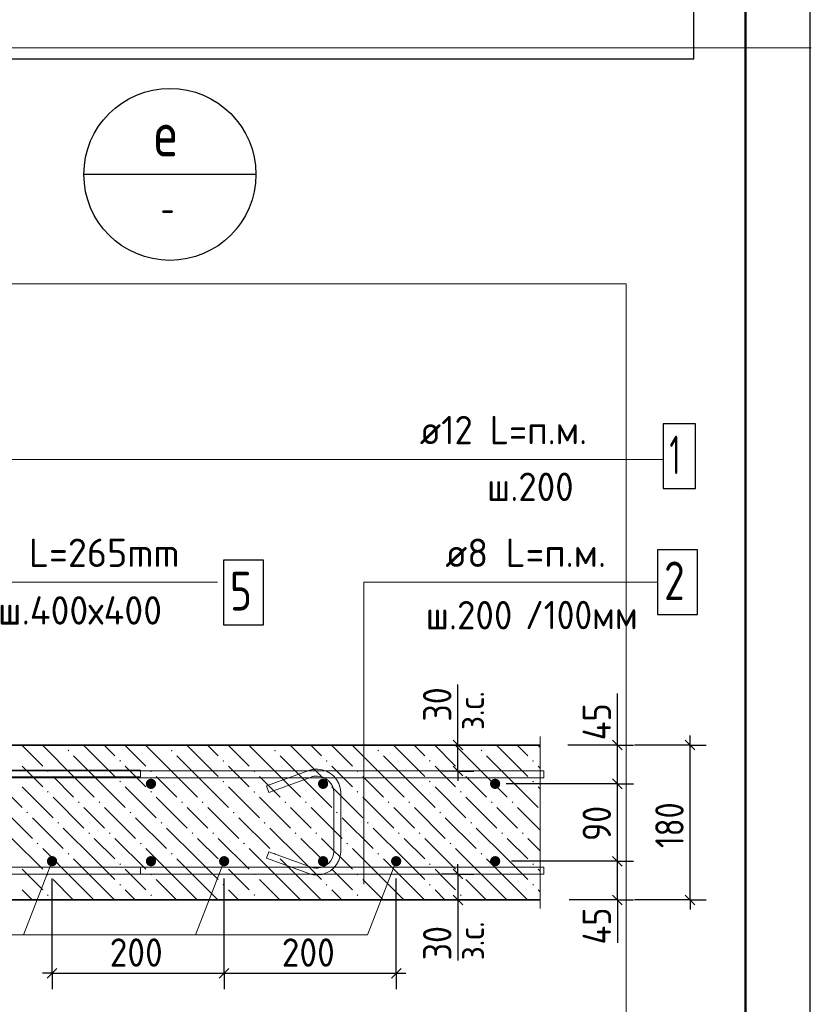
# Model space of a CAD drawing. Header units: millimetres. Extents: x 0 to 21005, y 0 to 14855.
# Tile 41 of 50: x 17938 to 21005, y 5873 to 9689. Entities that reach past the tile are written whole.
import ezdxf

# ---------------------------------------------------------------- set-up
doc = ezdxf.new("R2010")
doc.units = ezdxf.units.MM
for name, color, linetype, lineweight in [('Standard', 7, 'Continuous', 25), ('Выпуски арматуры Г-обр.', 7, 'Continuous', 25), ('Позиционная метка линия выноска', 7, 'Continuous', 13), ('Стена фоновая арматура У1', 7, 'Continuous', 25), ('Стена фоновая арматура Х1', 7, 'Continuous', 25), ('Стена фоновая затяжка С-обр.', 7, 'Continuous', 25), ('Стена Хомут', 7, 'Continuous', 25), ('Текст_ общее', 7, 'Continuous', 25)]:
    doc.layers.add(name, color=color, linetype=linetype, lineweight=lineweight)
doc.layers.add('ЖБ Стена верхний уровень', color=7, linetype='Continuous', lineweight=25, true_color=0x006e00)
doc.layers.add('Размерная выноска', color=7, linetype='Continuous')
doc.styles.add('ISOCPEUR', font='txt')

msp = doc.modelspace()

# ---------------------------------------------------------------- hatches: boundary and pattern name
at = {"layer": 'Выпуски арматуры Г-обр.', "linetype": 'Continuous', "lineweight": 13, "transparency": 33554687}
for points in [[(18083.4, 6427.5), (18081.9, 6435.2), (18077.5, 6441.7), (18071, 6446), (18063.4, 6447.5), (18055.7, 6446), (18049.2, 6441.7), (18044.9, 6435.2), (18043.4, 6427.5), (18044.9, 6419.9), (18049.2, 6413.4), (18055.7, 6409), (18063.4, 6407.5), (18071, 6409), (18077.5, 6413.4), (18081.9, 6419.9)], [(18750, 6427.5), (18748.5, 6435.2), (18744.2, 6441.7), (18737.7, 6446), (18730, 6447.5), (18722.4, 6446), (18715.9, 6441.7), (18711.6, 6435.2), (18710, 6427.5), (18711.6, 6419.9), (18715.9, 6413.4), (18722.4, 6409), (18730, 6407.5), (18737.7, 6409), (18744.2, 6413.4), (18748.5, 6419.9)], [(19416.7, 6427.5), (19415.2, 6435.2), (19410.8, 6441.7), (19404.4, 6446), (19396.7, 6447.5), (19389.1, 6446), (19382.6, 6441.7), (19378.2, 6435.2), (19376.7, 6427.5), (19378.2, 6419.9), (19382.6, 6413.4), (19389.1, 6409), (19396.7, 6407.5), (19404.4, 6409), (19410.8, 6413.4), (19415.2, 6419.9)]]:
    msp.add_hatch(color=7, dxfattribs=at).paths.add_polyline_path(points)
at = {"layer": 'ЖБ Стена верхний уровень', "linetype": 'Continuous', "lineweight": 18, "transparency": 33554687}
for points in [[(18123.8, 6856.2), (18127.1, 6859.5), (18130.3, 6856.2), (18127.1, 6853)], [(18523.8, 6856.2), (18527.1, 6859.5), (18530.3, 6856.2), (18527.1, 6853)], [(18923.8, 6856.2), (18927.1, 6859.5), (18930.3, 6856.2), (18927.1, 6853)], [(19323.8, 6856.2), (19327.1, 6859.5), (19330.3, 6856.2), (19327.1, 6853)], [(19723.8, 6856.2), (19727.1, 6859.5), (19730.3, 6856.2), (19727.1, 6853)], [(18323.8, 6816.2), (18327.1, 6819.5), (18330.3, 6816.2), (18327.1, 6813)], [(18723.8, 6816.2), (18727.1, 6819.5), (18730.3, 6816.2), (18727.1, 6813)], [(19123.8, 6816.2), (19127.1, 6819.5), (19130.3, 6816.2), (19127.1, 6813)], [(19523.8, 6816.2), (19527.1, 6819.5), (19530.3, 6816.2), (19527.1, 6813)], [(19923.8, 6816.2), (19927.1, 6819.5), (19930.3, 6816.2), (19927.1, 6813)], [(18043.8, 6776.2), (18047.1, 6779.5), (18050.3, 6776.2), (18047.1, 6773)], [(18443.8, 6776.2), (18447.1, 6779.5), (18450.3, 6776.2), (18447.1, 6773)], [(18843.8, 6776.2), (18847.1, 6779.5), (18850.3, 6776.2), (18847.1, 6773)], [(19243.8, 6776.2), (19247.1, 6779.5), (19250.3, 6776.2), (19247.1, 6773)], [(19643.8, 6776.2), (19647.1, 6779.5), (19650.3, 6776.2), (19647.1, 6773)], [(18323.8, 6736.2), (18327.1, 6739.5), (18330.3, 6736.2), (18327.1, 6733)], [(18723.8, 6736.2), (18727.1, 6739.5), (18730.3, 6736.2), (18727.1, 6733)], [(19123.8, 6736.2), (19127.1, 6739.5), (19130.3, 6736.2), (19127.1, 6733)], [(19523.8, 6736.2), (19527.1, 6739.5), (19530.3, 6736.2), (19527.1, 6733)], [(19923.8, 6736.2), (19927.1, 6739.5), (19930.3, 6736.2), (19927.1, 6733)], [(18043.8, 6696.2), (18047.1, 6699.5), (18050.3, 6696.2), (18047.1, 6693)], [(18443.8, 6696.2), (18447.1, 6699.5), (18450.3, 6696.2), (18447.1, 6693)], [(18843.8, 6696.2), (18847.1, 6699.5), (18850.3, 6696.2), (18847.1, 6693)], [(19243.8, 6696.2), (19247.1, 6699.5), (19250.3, 6696.2), (19247.1, 6693)], [(19643.8, 6696.2), (19647.1, 6699.5), (19650.3, 6696.2), (19647.1, 6693)], [(18163.8, 6656.2), (18167.1, 6659.5), (18170.3, 6656.2), (18167.1, 6653)], [(18243.8, 6656.2), (18247.1, 6659.5), (18250.3, 6656.2), (18247.1, 6653)], [(18563.8, 6656.2), (18567.1, 6659.5), (18570.3, 6656.2), (18567.1, 6653)], [(18643.8, 6656.2), (18647.1, 6659.5), (18650.3, 6656.2), (18647.1, 6653)], [(18963.8, 6656.2), (18967.1, 6659.5), (18970.3, 6656.2), (18967.1, 6653)], [(19043.8, 6656.2), (19047.1, 6659.5), (19050.3, 6656.2), (19047.1, 6653)], [(19363.8, 6656.2), (19367.1, 6659.5), (19370.3, 6656.2), (19367.1, 6653)], [(19443.8, 6656.2), (19447.1, 6659.5), (19450.3, 6656.2), (19447.1, 6653)], [(19763.8, 6656.2), (19767.1, 6659.5), (19770.3, 6656.2), (19767.1, 6653)], [(19843.8, 6656.2), (19847.1, 6659.5), (19850.3, 6656.2), (19847.1, 6653)], [(17963.8, 6616.2), (17967.1, 6619.5), (17970.3, 6616.2), (17967.1, 6613)], [(18363.8, 6616.2), (18367.1, 6619.5), (18370.3, 6616.2), (18367.1, 6613)], [(18763.8, 6616.2), (18767.1, 6619.5), (18770.3, 6616.2), (18767.1, 6613)], [(19163.8, 6616.2), (19167.1, 6619.5), (19170.3, 6616.2), (19167.1, 6613)], [(19563.8, 6616.2), (19567.1, 6619.5), (19570.3, 6616.2), (19567.1, 6613)], [(18083.8, 6576.2), (18087.1, 6579.5), (18090.3, 6576.2), (18087.1, 6573)], [(18483.8, 6576.2), (18487.1, 6579.5), (18490.3, 6576.2), (18487.1, 6573)], [(18883.8, 6576.2), (18887.1, 6579.5), (18890.3, 6576.2), (18887.1, 6573)], [(19283.8, 6576.2), (19287.1, 6579.5), (19290.3, 6576.2), (19287.1, 6573)], [(19683.8, 6576.2), (19687.1, 6579.5), (19690.3, 6576.2), (19687.1, 6573)], [(18203.8, 6536.2), (18207.1, 6539.5), (18210.3, 6536.2), (18207.1, 6533)], [(18283.8, 6536.2), (18287.1, 6539.5), (18290.3, 6536.2), (18287.1, 6533)], [(18603.8, 6536.2), (18607.1, 6539.5), (18610.3, 6536.2), (18607.1, 6533)], [(18683.8, 6536.2), (18687.1, 6539.5), (18690.3, 6536.2), (18687.1, 6533)], [(19003.8, 6536.2), (19007.1, 6539.5), (19010.3, 6536.2), (19007.1, 6533)], [(19083.8, 6536.2), (19087.1, 6539.5), (19090.3, 6536.2), (19087.1, 6533)], [(19403.8, 6536.2), (19407.1, 6539.5), (19410.3, 6536.2), (19407.1, 6533)], [(19483.8, 6536.2), (19487.1, 6539.5), (19490.3, 6536.2), (19487.1, 6533)], [(19803.8, 6536.2), (19807.1, 6539.5), (19810.3, 6536.2), (19807.1, 6533)], [(19883.8, 6536.2), (19887.1, 6539.5), (19890.3, 6536.2), (19887.1, 6533)], [(18003.8, 6496.2), (18007.1, 6499.5), (18010.3, 6496.2), (18007.1, 6493)], [(18403.8, 6496.2), (18407.1, 6499.5), (18410.3, 6496.2), (18407.1, 6493)], [(18803.8, 6496.2), (18807.1, 6499.5), (18810.3, 6496.2), (18807.1, 6493)], [(19203.8, 6496.2), (19207.1, 6499.5), (19210.3, 6496.2), (19207.1, 6493)], [(19603.8, 6496.2), (19607.1, 6499.5), (19610.3, 6496.2), (19607.1, 6493)], [(18123.8, 6456.2), (18127.1, 6459.5), (18130.3, 6456.2), (18127.1, 6453)], [(18523.8, 6456.2), (18527.1, 6459.5), (18530.3, 6456.2), (18527.1, 6453)], [(18923.8, 6456.2), (18927.1, 6459.5), (18930.3, 6456.2), (18927.1, 6453)], [(19323.8, 6456.2), (19327.1, 6459.5), (19330.3, 6456.2), (19327.1, 6453)], [(19723.8, 6456.2), (19727.1, 6459.5), (19730.3, 6456.2), (19727.1, 6453)], [(18323.8, 6416.2), (18327.1, 6419.5), (18330.3, 6416.2), (18327.1, 6413)], [(18723.8, 6416.2), (18727.1, 6419.5), (18730.3, 6416.2), (18727.1, 6413)], [(19123.8, 6416.2), (19127.1, 6419.5), (19130.3, 6416.2), (19127.1, 6413)], [(19523.8, 6416.2), (19527.1, 6419.5), (19530.3, 6416.2), (19527.1, 6413)], [(19923.8, 6416.2), (19927.1, 6419.5), (19930.3, 6416.2), (19927.1, 6413)], [(18043.8, 6376.2), (18047.1, 6379.5), (18050.3, 6376.2), (18047.1, 6373)], [(18443.8, 6376.2), (18447.1, 6379.5), (18450.3, 6376.2), (18447.1, 6373)], [(18843.8, 6376.2), (18847.1, 6379.5), (18850.3, 6376.2), (18847.1, 6373)], [(19243.8, 6376.2), (19247.1, 6379.5), (19250.3, 6376.2), (19247.1, 6373)], [(19643.8, 6376.2), (19647.1, 6379.5), (19650.3, 6376.2), (19647.1, 6373)], [(18323.8, 6336.2), (18327.1, 6339.5), (18330.3, 6336.2), (18327.1, 6333)], [(18723.8, 6336.2), (18727.1, 6339.5), (18730.3, 6336.2), (18727.1, 6333)], [(19123.8, 6336.2), (19127.1, 6339.5), (19130.3, 6336.2), (19127.1, 6333)], [(19523.8, 6336.2), (19527.1, 6339.5), (19530.3, 6336.2), (19527.1, 6333)], [(19923.8, 6336.2), (19927.1, 6339.5), (19930.3, 6336.2), (19927.1, 6333)], [(18043.8, 6296.2), (18047.1, 6299.5), (18050.3, 6296.2), (18047.1, 6293)], [(18443.8, 6296.2), (18447.1, 6299.5), (18450.3, 6296.2), (18447.1, 6293)], [(18843.8, 6296.2), (18847.1, 6299.5), (18850.3, 6296.2), (18847.1, 6293)], [(19243.8, 6296.2), (19247.1, 6299.5), (19250.3, 6296.2), (19247.1, 6293)], [(19643.8, 6296.2), (19647.1, 6299.5), (19650.3, 6296.2), (19647.1, 6293)]]:
    msp.add_hatch(color=7, dxfattribs=at).paths.add_polyline_path(points, flags=16)
at = {"layer": 'Стена фоновая арматура Х1', "linetype": 'Continuous', "lineweight": 18, "transparency": 33554687}
for points in [[(18466.7, 6727.5), (18465.2, 6735.2), (18460.8, 6741.6), (18454.4, 6746), (18446.7, 6747.5), (18439.1, 6746), (18432.6, 6741.6), (18428.2, 6735.2), (18426.7, 6727.5), (18428.2, 6719.9), (18432.6, 6713.4), (18439.1, 6709), (18446.7, 6707.5), (18454.4, 6709), (18460.8, 6713.4), (18465.2, 6719.9)], [(19133.4, 6727.5), (19131.9, 6735.2), (19127.5, 6741.6), (19121, 6746), (19113.4, 6747.5), (19105.7, 6746), (19099.2, 6741.6), (19094.9, 6735.2), (19093.4, 6727.5), (19094.9, 6719.9), (19099.2, 6713.4), (19105.7, 6709), (19113.4, 6707.5), (19121, 6709), (19127.5, 6713.4), (19131.9, 6719.9)], [(19800, 6727.5), (19798.5, 6735.2), (19794.2, 6741.6), (19787.7, 6746), (19780, 6747.5), (19772.4, 6746), (19765.9, 6741.6), (19761.6, 6735.2), (19760, 6727.5), (19761.6, 6719.9), (19765.9, 6713.4), (19772.4, 6709), (19780, 6707.5), (19787.7, 6709), (19794.2, 6713.4), (19798.5, 6719.9)], [(18466.7, 6427.5), (18465.2, 6435.2), (18460.8, 6441.7), (18454.4, 6446), (18446.7, 6447.5), (18439.1, 6446), (18432.6, 6441.7), (18428.2, 6435.2), (18426.7, 6427.5), (18428.2, 6419.9), (18432.6, 6413.4), (18439.1, 6409), (18446.7, 6407.5), (18454.4, 6409), (18460.8, 6413.4), (18465.2, 6419.9)], [(19133.4, 6427.5), (19131.9, 6435.2), (19127.5, 6441.7), (19121, 6446), (19113.4, 6447.5), (19105.7, 6446), (19099.2, 6441.7), (19094.9, 6435.2), (19093.4, 6427.5), (19094.9, 6419.9), (19099.2, 6413.4), (19105.7, 6409), (19113.4, 6407.5), (19121, 6409), (19127.5, 6413.4), (19131.9, 6419.9)], [(19800, 6427.5), (19798.5, 6435.2), (19794.2, 6441.7), (19787.7, 6446), (19780, 6447.5), (19772.4, 6446), (19765.9, 6441.7), (19761.6, 6435.2), (19760, 6427.5), (19761.6, 6419.9), (19765.9, 6413.4), (19772.4, 6409), (19780, 6407.5), (19787.7, 6409), (19794.2, 6413.4), (19798.5, 6419.9)]]:
    msp.add_hatch(color=7, dxfattribs=at).paths.add_polyline_path(points)

# ---------------------------------------------------------------- linework, layer by layer
at = {"layer": 'Standard', "color": 7, "linetype": 'Continuous', "lineweight": -3, "transparency": 33554687}
for p, q in [((19635.6, 6877.5), (19635.6, 6915)), ((20253.9, 6877.5), (20253.9, 6915)), ((20535.5, 6877.5), (20535.5, 6915)), ((19635.6, 6777), (19635.6, 6877.5)), ((20253.9, 6727.5), (20253.9, 6877.5)), ((19635.6, 6777), (19635.6, 6739.5)), ((20253.9, 6427.5), (20253.9, 6727.5)), ((19635.6, 6378), (19635.6, 6415.5)), ((20253.9, 6277.5), (20253.9, 6427.5)), ((19635.6, 6378), (19635.6, 6277.5)), ((19635.6, 6277.5), (19635.6, 6240)), ((20253.9, 6277.5), (20253.9, 6240)), ((20535.5, 6277.5), (20535.5, 6240)), ((18063.4, 5993.6), (18025.9, 5993.6)), ((18063.4, 5993.6), (18730, 5993.6)), ((18730, 5993.6), (19396.7, 5993.6)), ((19396.7, 5993.6), (19434.2, 5993.6))]:
    msp.add_line(p, q, dxfattribs=at)
at = {"layer": 'Standard', "color": 251, "linetype": 'Continuous', "lineweight": -3, "true_color": 0x656565, "transparency": 33554687}
for p, q in [((19635.6, 6877.5), (19573.1, 6877.5)), ((19635.6, 6877.5), (19698.1, 6877.5)), ((20253.9, 6877.5), (20191.4, 6877.5)), ((20253.9, 6877.5), (20316.4, 6877.5)), ((20535.5, 6877.5), (20320.6, 6877.5)), ((20535.5, 6877.5), (20473, 6877.5)), ((20535.5, 6877.5), (20598, 6877.5)), ((19635.6, 6777), (19573.1, 6777)), ((19635.6, 6777), (19698.1, 6777)), ((20253.9, 6727.5), (20191.4, 6727.5)), ((20253.9, 6727.5), (20316.4, 6727.5)), ((20253.9, 6427.5), (20191.4, 6427.5)), ((20253.9, 6427.5), (20316.4, 6427.5)), ((19635.6, 6378), (19573.1, 6378)), ((19635.6, 6378), (19698.1, 6378)), ((18063.4, 5993.6), (18063.4, 6360.9)), ((19396.7, 5993.6), (19396.7, 6360.9)), ((19635.6, 6277.5), (19573.1, 6277.5)), ((19635.6, 6277.5), (19698.1, 6277.5)), ((20253.9, 6277.5), (20191.4, 6277.5)), ((20253.9, 6277.5), (20316.4, 6277.5)), ((20535.5, 6277.5), (20320.6, 6277.5)), ((20535.5, 6277.5), (20473, 6277.5)), ((20535.5, 6277.5), (20598, 6277.5)), ((18063.4, 5993.6), (18063.4, 6056.1)), ((18730, 5993.6), (18730, 6056.1)), ((19396.7, 5993.6), (19396.7, 6056.1)), ((18063.4, 5993.6), (18063.4, 5931.1)), ((18730, 5993.6), (18730, 5931.1)), ((19396.7, 5993.6), (19396.7, 5931.1))]:
    msp.add_line(p, q, dxfattribs=at)
at = {"layer": 'Standard', "color": 7, "linetype": 'Continuous', "lineweight": 25, "transparency": 33554687}
for p, q in [((19654.4, 6858.8), (19616.9, 6896.3)), ((20272.6, 6858.8), (20235.1, 6896.3)), ((20554.2, 6858.8), (20516.7, 6896.3)), ((19654.4, 6758.3), (19616.9, 6795.8)), ((20272.6, 6708.7), (20235.1, 6746.2)), ((20272.6, 6408.8), (20235.1, 6446.3)), ((19616.9, 6396.8), (19654.4, 6359.3)), ((19616.9, 6296.3), (19654.4, 6258.8)), ((20272.6, 6258.8), (20235.1, 6296.3)), ((20554.2, 6258.8), (20516.7, 6296.3)), ((18044.6, 5974.8), (18082.1, 6012.3)), ((18711.3, 5974.8), (18748.8, 6012.3)), ((19378, 5974.8), (19415.5, 6012.3))]:
    msp.add_line(p, q, dxfattribs=at)
msp.add_lwpolyline([(0, 0), (21000, 0), (21000, 14850), (0, 14850), (0, 0)], close=True, dxfattribs=at)
at = {"layer": 'Standard', "color": 7, "linetype": 'Continuous', "lineweight": 50, "transparency": 33554687}
msp.add_lwpolyline([(1000, 14600), (20750, 14600), (20750, 250), (1000, 250), (1000, 14600)], close=True, dxfattribs=at)
at = {"layer": 'Standard', "color": 220, "linetype": 'Continuous', "lineweight": -3, "transparency": 33554687}
msp.add_lwpolyline([(20550.2, 14436.7), (16405.7, 14436.7), (16405.7, 9536.7), (20550.2, 9536.7), (20550.2, 14436.7)], dxfattribs=at)
at = {"layer": 'Standard', "color": 7, "linetype": 'Continuous', "lineweight": 13, "transparency": 33554687}
msp.add_lwpolyline([(21005, 9580.2), (15383.9, 9580.2), (15383.9, 5165.5), (21005, 5165.5)], dxfattribs=at)
at = {"layer": 'Standard', "color": 254, "linetype": 'Continuous', "lineweight": 18, "true_color": 0xc4c4ff, "transparency": 33554687}
msp.add_lwpolyline([(16090.1, 5505.4), (20288.2, 5505.4), (20288.2, 8665.1), (16090.1, 8665.1), (16090.1, 5505.4)], dxfattribs=at)
at = {"layer": 'Standard', "color": 251, "linetype": 'Continuous', "lineweight": -3, "true_color": 0x656565, "transparency": 33554687}
for points in [[(20253.9, 6877.5), (20245.4, 6877.5), (20245.4, 6877.5), (20061.6, 6877.5)], [(20253.9, 6727.5), (20245.4, 6727.5), (20245.4, 6727.5), (19822.9, 6727.5)], [(20253.9, 6427.5), (20245.4, 6427.5), (20245.4, 6427.5), (20245.4, 6427.5), (20245.4, 6427.5), (19842.9, 6427.5)], [(18730, 5993.6), (18730, 6002.1), (18730, 6002.1), (18730, 6360.9)], [(20253.9, 6277.5), (20245.4, 6277.5), (20245.4, 6277.5), (20245.4, 6277.5), (20245.4, 6277.5), (20067, 6277.5)]]:
    msp.add_lwpolyline(points, dxfattribs=at)
at = {"layer": 'Standard', "color": 7, "linetype": 'Continuous', "lineweight": -3, "transparency": 33554687}
msp.add_lwpolyline([(20535.5, 6277.5), (20535.5, 6549.4), (20535.5, 6549.4), (20535.5, 6877.5)], dxfattribs=at)
at = {"layer": 'ЖБ Стена верхний уровень', "color": 7, "linetype": 'Continuous', "lineweight": 35, "transparency": 33554687}
for p, q in [((19954.9, 6877.5), (17543.4, 6877.5)), ((16943.4, 6277.5), (19954.9, 6277.5))]:
    msp.add_line(p, q, dxfattribs=at)
at = {"layer": 'ЖБ Стена верхний уровень', "color": 9, "linetype": 'Continuous', "lineweight": 18, "true_color": 0xc7c7c7, "transparency": 33554687}
for p, q in [((17945.8, 6877.5), (18027.1, 6796.2)), ((18147.1, 6756.2), (18027.1, 6876.2)), ((18105.8, 6877.5), (18107.1, 6876.2)), ((18227.1, 6836.2), (18185.8, 6877.5)), ((18265.8, 6877.5), (18307.1, 6836.2)), ((18345.8, 6877.5), (18427.1, 6796.2)), ((18547.1, 6756.2), (18427.1, 6876.2)), ((18505.8, 6877.5), (18507.1, 6876.2)), ((18627.1, 6836.2), (18585.8, 6877.5)), ((18665.8, 6877.5), (18707.1, 6836.2)), ((18745.8, 6877.5), (18827.1, 6796.2)), ((18947.1, 6756.2), (18827.1, 6876.2)), ((18905.8, 6877.5), (18907.1, 6876.2)), ((19027.1, 6836.2), (18985.8, 6877.5)), ((19065.8, 6877.5), (19107.1, 6836.2)), ((19145.8, 6877.5), (19227.1, 6796.2)), ((19347.1, 6756.2), (19227.1, 6876.2)), ((19305.8, 6877.5), (19307.1, 6876.2)), ((19427.1, 6836.2), (19385.8, 6877.5)), ((19465.8, 6877.5), (19507.1, 6836.2)), ((19545.8, 6877.5), (19627.1, 6796.2)), ((19747.1, 6756.2), (19627.1, 6876.2)), ((19705.8, 6877.5), (19707.1, 6876.2)), ((19827.1, 6836.2), (19785.8, 6877.5)), ((19865.8, 6877.5), (19907.1, 6836.2)), ((19945.8, 6877.5), (19954.9, 6868.4)), ((18147.1, 6836.2), (18227.1, 6756.2)), ((18227.1, 6836.2), (18307.1, 6756.2)), ((18547.1, 6836.2), (18627.1, 6756.2)), ((18627.1, 6836.2), (18707.1, 6756.2)), ((18947.1, 6836.2), (19027.1, 6756.2)), ((19027.1, 6836.2), (19107.1, 6756.2)), ((19347.1, 6836.2), (19427.1, 6756.2)), ((19427.1, 6836.2), (19507.1, 6756.2)), ((19747.1, 6836.2), (19827.1, 6756.2)), ((19827.1, 6836.2), (19907.1, 6756.2)), ((17987.1, 6756.2), (17947.1, 6796.2)), ((18387.1, 6756.2), (18347.1, 6796.2)), ((18787.1, 6756.2), (18747.1, 6796.2)), ((19187.1, 6756.2), (19147.1, 6796.2)), ((19587.1, 6756.2), (19547.1, 6796.2)), ((19954.9, 6788.4), (19947.1, 6796.2)), ((17827.1, 6756.2), (17947.1, 6636.2)), ((18027.1, 6716.2), (17987.1, 6756.2)), ((18067.1, 6756.2), (18147.1, 6676.2)), ((18147.1, 6756.2), (18227.1, 6676.2)), ((18227.1, 6756.2), (18347.1, 6636.2)), ((18427.1, 6716.2), (18387.1, 6756.2)), ((18467.1, 6756.2), (18547.1, 6676.2)), ((18547.1, 6756.2), (18627.1, 6676.2)), ((18627.1, 6756.2), (18747.1, 6636.2)), ((18827.1, 6716.2), (18787.1, 6756.2)), ((18867.1, 6756.2), (18947.1, 6676.2)), ((18947.1, 6756.2), (19027.1, 6676.2)), ((19027.1, 6756.2), (19147.1, 6636.2)), ((19227.1, 6716.2), (19187.1, 6756.2)), ((19267.1, 6756.2), (19347.1, 6676.2)), ((19347.1, 6756.2), (19427.1, 6676.2)), ((19427.1, 6756.2), (19547.1, 6636.2)), ((19627.1, 6716.2), (19587.1, 6756.2)), ((19667.1, 6756.2), (19747.1, 6676.2)), ((19747.1, 6756.2), (19827.1, 6676.2)), ((19827.1, 6756.2), (19947.1, 6636.2)), ((17947.1, 6716.2), (18067.1, 6596.2)), ((18347.1, 6716.2), (18467.1, 6596.2)), ((18747.1, 6716.2), (18867.1, 6596.2)), ((19147.1, 6716.2), (19267.1, 6596.2)), ((19547.1, 6716.2), (19667.1, 6596.2)), ((19947.1, 6716.2), (19954.9, 6708.4)), ((18067.1, 6676.2), (18187.1, 6556.2)), ((18467.1, 6676.2), (18587.1, 6556.2)), ((18867.1, 6676.2), (18987.1, 6556.2)), ((19267.1, 6676.2), (19387.1, 6556.2)), ((19667.1, 6676.2), (19787.1, 6556.2)), ((17867.1, 6636.2), (17987.1, 6516.2)), ((18227.1, 6596.2), (18187.1, 6636.2)), ((18267.1, 6636.2), (18387.1, 6516.2)), ((18627.1, 6596.2), (18587.1, 6636.2)), ((18667.1, 6636.2), (18787.1, 6516.2)), ((19027.1, 6596.2), (18987.1, 6636.2)), ((19067.1, 6636.2), (19187.1, 6516.2)), ((19427.1, 6596.2), (19387.1, 6636.2)), ((19467.1, 6636.2), (19587.1, 6516.2)), ((19827.1, 6596.2), (19787.1, 6636.2)), ((19867.1, 6636.2), (19954.9, 6548.4)), ((17987.1, 6596.2), (18107.1, 6476.2)), ((18267.1, 6556.2), (18227.1, 6596.2)), ((18387.1, 6596.2), (18507.1, 6476.2)), ((18667.1, 6556.2), (18627.1, 6596.2)), ((18787.1, 6596.2), (18907.1, 6476.2)), ((19067.1, 6556.2), (19027.1, 6596.2)), ((19187.1, 6596.2), (19307.1, 6476.2)), ((19467.1, 6556.2), (19427.1, 6596.2)), ((19587.1, 6596.2), (19707.1, 6476.2)), ((19867.1, 6556.2), (19827.1, 6596.2)), ((18227.1, 6436.2), (18107.1, 6556.2)), ((18627.1, 6436.2), (18507.1, 6556.2)), ((19027.1, 6436.2), (18907.1, 6556.2)), ((19427.1, 6436.2), (19307.1, 6556.2)), ((19827.1, 6436.2), (19707.1, 6556.2)), ((17907.1, 6516.2), (18027.1, 6396.2)), ((18227.1, 6516.2), (18307.1, 6436.2)), ((18307.1, 6516.2), (18427.1, 6396.2)), ((18627.1, 6516.2), (18707.1, 6436.2)), ((18707.1, 6516.2), (18827.1, 6396.2)), ((19027.1, 6516.2), (19107.1, 6436.2)), ((19107.1, 6516.2), (19227.1, 6396.2)), ((19427.1, 6516.2), (19507.1, 6436.2)), ((19507.1, 6516.2), (19627.1, 6396.2)), ((19827.1, 6516.2), (19907.1, 6436.2)), ((19907.1, 6516.2), (19954.9, 6468.4)), ((18147.1, 6356.2), (18027.1, 6476.2)), ((18547.1, 6356.2), (18427.1, 6476.2)), ((18947.1, 6356.2), (18827.1, 6476.2)), ((19347.1, 6356.2), (19227.1, 6476.2)), ((19747.1, 6356.2), (19627.1, 6476.2)), ((18147.1, 6436.2), (18227.1, 6356.2)), ((18227.1, 6436.2), (18307.1, 6356.2)), ((18547.1, 6436.2), (18627.1, 6356.2)), ((18627.1, 6436.2), (18707.1, 6356.2)), ((18947.1, 6436.2), (19027.1, 6356.2)), ((19027.1, 6436.2), (19107.1, 6356.2)), ((19347.1, 6436.2), (19427.1, 6356.2)), ((19427.1, 6436.2), (19507.1, 6356.2)), ((19747.1, 6436.2), (19827.1, 6356.2)), ((19827.1, 6436.2), (19907.1, 6356.2)), ((17987.1, 6356.2), (17947.1, 6396.2)), ((18387.1, 6356.2), (18347.1, 6396.2)), ((18787.1, 6356.2), (18747.1, 6396.2)), ((19187.1, 6356.2), (19147.1, 6396.2)), ((19587.1, 6356.2), (19547.1, 6396.2)), ((19954.9, 6388.4), (19947.1, 6396.2)), ((18027.1, 6316.2), (17987.1, 6356.2)), ((18067.1, 6356.2), (18145.8, 6277.5)), ((18147.1, 6356.2), (18225.8, 6277.5)), ((18227.1, 6356.2), (18305.8, 6277.5)), ((18427.1, 6316.2), (18387.1, 6356.2)), ((18467.1, 6356.2), (18545.8, 6277.5)), ((18547.1, 6356.2), (18625.8, 6277.5)), ((18627.1, 6356.2), (18705.8, 6277.5)), ((18827.1, 6316.2), (18787.1, 6356.2)), ((18867.1, 6356.2), (18945.8, 6277.5)), ((18947.1, 6356.2), (19025.8, 6277.5)), ((19027.1, 6356.2), (19105.8, 6277.5)), ((19227.1, 6316.2), (19187.1, 6356.2)), ((19267.1, 6356.2), (19345.8, 6277.5)), ((19347.1, 6356.2), (19425.8, 6277.5)), ((19427.1, 6356.2), (19505.8, 6277.5)), ((19627.1, 6316.2), (19587.1, 6356.2)), ((19667.1, 6356.2), (19745.8, 6277.5)), ((19747.1, 6356.2), (19825.8, 6277.5)), ((19827.1, 6356.2), (19905.8, 6277.5)), ((17947.1, 6316.2), (17985.8, 6277.5)), ((18347.1, 6316.2), (18385.8, 6277.5)), ((18747.1, 6316.2), (18785.8, 6277.5)), ((19147.1, 6316.2), (19185.8, 6277.5)), ((19547.1, 6316.2), (19585.8, 6277.5)), ((19947.1, 6316.2), (19954.9, 6308.4))]:
    msp.add_line(p, q, dxfattribs=at)
at = {"layer": 'Позиционная метка линия выноска', "color": 7, "linetype": 'Continuous', "lineweight": 13, "transparency": 33554687}
for p, q in [((20430.8, 7984.9), (17684.1, 7984.9)), ((18827.9, 7984.9), (18577.9, 7984.9)), ((18827.9, 7984.9), (20430.8, 7984.9)), ((20400.8, 7984.9), (18827.9, 7984.9)), ((20430.8, 7984.9), (20400.8, 7984.9)), ((19270.9, 6339.2), (19270.9, 7509.3)), ((19270.9, 7509.3), (20406.2, 7509.3)), ((17952.9, 6142.2), (18063.4, 6427.5)), ((18619.5, 6142.2), (18730, 6427.5)), ((19286.2, 6142.2), (19396.7, 6427.5)), ((15612.9, 6142.2), (17952.9, 6142.2)), ((17952.9, 6142.2), (19286.2, 6142.2))]:
    msp.add_line(p, q, dxfattribs=at)
msp.add_lwpolyline([(18704.2, 7509.3), (17670.9, 7509.3), (17670.9, 6741.2)], dxfattribs=at)
at = {"layer": 'Размерная выноска', "color": 7, "linetype": 'Continuous', "lineweight": -3, "transparency": 33554687}
for p, q in [((19635.6, 6877.5), (19635.6, 7112.1)), ((20253.9, 6877.5), (20253.9, 7077.5)), ((19635.6, 6277.5), (19635.6, 6042.9)), ((20253.9, 6277.5), (20253.9, 6110.8))]:
    msp.add_line(p, q, dxfattribs=at)
at = {"layer": 'Размерная выноска', "color": 7, "linetype": 'Continuous', "lineweight": 13, "transparency": 33554687}
msp.add_line((19954.9, 6910.8), (19954.9, 6244.2), dxfattribs=at)
at = {"layer": 'Стена фоновая арматура У1', "color": 7, "linetype": 'Continuous', "lineweight": 25, "transparency": 33554687}
msp.add_lwpolyline([(20409.5, 7384.3), (20564.5, 7384.3), (20564.5, 7634.3), (20409.5, 7634.3), (20409.5, 7384.3)], dxfattribs=at)
at = {"layer": 'Стена фоновая арматура У1', "color": 7, "linetype": 'Continuous', "lineweight": 13, "transparency": 33554687}
for points in [[(19968.2, 6750.8), (17040, 6750.8), (17040, 6777.5), (19968.2, 6777.5), (19968.2, 6750.8)], [(19968.2, 6750.8), (17040, 6750.8), (17040, 6777.5), (19968.2, 6777.5), (19968.2, 6750.8)], [(19968.2, 6377.5), (17043.4, 6377.5), (17043.4, 6404.2), (19968.2, 6404.2), (19968.2, 6377.5)], [(19968.2, 6377.5), (17043.4, 6377.5), (17043.4, 6404.2), (19968.2, 6404.2), (19968.2, 6377.5)]]:
    msp.add_lwpolyline(points, dxfattribs=at)
at = {"layer": 'Стена фоновая арматура Х1', "color": 7, "linetype": 'Continuous', "lineweight": 25, "transparency": 33554687}
msp.add_lwpolyline([(20430.8, 7872.3), (20555.8, 7872.3), (20555.8, 8122.3), (20430.8, 8122.3), (20430.8, 7872.3)], dxfattribs=at)
at = {"layer": 'Стена фоновая затяжка С-обр.', "color": 7, "linetype": 'Continuous', "lineweight": 25, "transparency": 33554687}
msp.add_lwpolyline([(18727.7, 7344.2), (18882.7, 7344.2), (18882.7, 7594.2), (18727.7, 7594.2), (18727.7, 7344.2)], dxfattribs=at)
at = {"layer": 'Стена фоновая затяжка С-обр.', "color": 98, "linetype": 'Continuous', "lineweight": 13, "true_color": 0x005000, "transparency": 33554687}
msp.add_lwpolyline([(18903.4, 6464.3), (19066.8, 6404.8), (19069.5, 6403.9), (19072.1, 6403.2), (19074.8, 6402.5), (19077.5, 6402), (19080.2, 6401.6), (19082.9, 6401.3), (19085.7, 6401.1), (19088.5, 6401), (19091.6, 6401), (19103.7, 6402.6), (19115.9, 6406.7), (19127.1, 6412.9), (19136.2, 6420.5), (19143.8, 6429.6), (19150, 6440.8), (19154.1, 6453), (19155.7, 6465.1), (19155.7, 6693.5), (19154.1, 6705.6), (19150, 6717.8), (19143.8, 6729), (19136.2, 6738.1), (19127.1, 6745.7), (19115.9, 6751.9), (19103.7, 6756), (19091.6, 6757.6), (19088.5, 6757.6), (19085.7, 6757.5), (19082.9, 6757.3), (19080.2, 6757), (19077.5, 6756.6), (19074.8, 6756.1), (19072.1, 6755.4), (19069.5, 6754.7), (19066.8, 6753.8), (18903.4, 6694.3), (18894.3, 6719.4), (19058.1, 6779), (19061.7, 6780.2), (19065.4, 6781.2), (19069.1, 6782.1), (19072.9, 6782.9), (19076.7, 6783.5), (19080.5, 6783.9), (19084.3, 6784.2), (19088.1, 6784.3), (19093.5, 6784.3), (19109.8, 6782), (19126.7, 6776.4), (19142.3, 6767.7), (19155.1, 6757), (19165.8, 6744.2), (19174.6, 6728.6), (19180.2, 6711.6), (19182.4, 6695.4), (19182.4, 6463.2), (19180.2, 6447), (19174.6, 6430), (19165.8, 6414.4), (19155.1, 6401.6), (19142.3, 6390.9), (19126.7, 6382.1), (19109.8, 6376.6), (19093.5, 6374.3), (19088.1, 6374.3), (19084.3, 6374.4), (19080.5, 6374.7), (19076.7, 6375.1), (19072.9, 6375.7), (19069.1, 6376.5), (19065.4, 6377.4), (19061.7, 6378.4), (19058.1, 6379.6), (18894.3, 6439.2), (18903.4, 6464.3)], dxfattribs=at)
msp.add_lwpolyline([(18903.4, 6464.3), (19066.8, 6404.8), (19069.5, 6403.9), (19072.1, 6403.2), (19074.8, 6402.5), (19077.5, 6402), (19080.2, 6401.6), (19082.9, 6401.3), (19085.7, 6401.1), (19088.5, 6401), (19091.6, 6401), (19103.7, 6402.6), (19115.9, 6406.7), (19127.1, 6412.9), (19136.2, 6420.5), (19143.8, 6429.6), (19150, 6440.8), (19154.1, 6453), (19155.7, 6465.1), (19155.7, 6693.5), (19154.1, 6705.6), (19150, 6717.8), (19143.8, 6729), (19136.2, 6738.1), (19127.1, 6745.7), (19115.9, 6751.9), (19103.7, 6756), (19091.6, 6757.6), (19088.5, 6757.6), (19085.7, 6757.5), (19082.9, 6757.3), (19080.2, 6757), (19077.5, 6756.6), (19074.8, 6756.1), (19072.1, 6755.4), (19069.5, 6754.7), (19066.8, 6753.8), (18903.4, 6694.3), (18894.3, 6719.4), (19058.1, 6779), (19061.7, 6780.2), (19065.4, 6781.2), (19069.1, 6782.1), (19072.9, 6782.9), (19076.7, 6783.5), (19080.5, 6783.9), (19084.3, 6784.2), (19088.1, 6784.3), (19093.5, 6784.3), (19109.8, 6782), (19126.7, 6776.4), (19142.3, 6767.7), (19155.1, 6757), (19165.8, 6744.2), (19174.6, 6728.6), (19180.2, 6711.6), (19182.4, 6695.4), (19182.4, 6463.2), (19180.2, 6447), (19174.6, 6430), (19165.8, 6414.4), (19155.1, 6401.6), (19142.3, 6390.9), (19126.7, 6382.1), (19109.8, 6376.6), (19093.5, 6374.3), (19088.1, 6374.3), (19084.3, 6374.4), (19080.5, 6374.7), (19076.7, 6375.1), (19072.9, 6375.7), (19069.1, 6376.5), (19065.4, 6377.4), (19061.7, 6378.4), (19058.1, 6379.6), (18894.3, 6439.2), (18903.4, 6464.3)], dxfattribs=at)
msp.add_lwpolyline([(18903.4, 6464.3), (19066.8, 6404.8), (19069.5, 6403.9), (19072.1, 6403.2), (19074.8, 6402.5), (19077.5, 6402), (19080.2, 6401.6), (19082.9, 6401.3), (19085.7, 6401.1), (19088.5, 6401), (19091.6, 6401), (19103.7, 6402.6), (19115.9, 6406.7), (19127.1, 6412.9), (19136.2, 6420.5), (19143.8, 6429.6), (19150, 6440.8), (19154.1, 6453), (19155.7, 6465.1), (19155.7, 6693.5), (19154.1, 6705.6), (19150, 6717.8), (19143.8, 6729), (19136.2, 6738.1), (19127.1, 6745.7), (19115.9, 6751.9), (19103.7, 6756), (19091.6, 6757.6), (19088.5, 6757.6), (19085.7, 6757.5), (19082.9, 6757.3), (19080.2, 6757), (19077.5, 6756.6), (19074.8, 6756.1), (19072.1, 6755.4), (19069.5, 6754.7), (19066.8, 6753.8), (18903.4, 6694.3), (18894.3, 6719.4), (19058.1, 6779), (19061.7, 6780.2), (19065.4, 6781.2), (19069.1, 6782.1), (19072.9, 6782.9), (19076.7, 6783.5), (19080.5, 6783.9), (19084.3, 6784.2), (19088.1, 6784.3), (19093.5, 6784.3), (19109.8, 6782), (19126.7, 6776.4), (19142.3, 6767.7), (19155.1, 6757), (19165.8, 6744.2), (19174.6, 6728.6), (19180.2, 6711.6), (19182.4, 6695.4), (19182.4, 6463.2), (19180.2, 6447), (19174.6, 6430), (19165.8, 6414.4), (19155.1, 6401.6), (19142.3, 6390.9), (19126.7, 6382.1), (19109.8, 6376.6), (19093.5, 6374.3), (19088.1, 6374.3), (19084.3, 6374.4), (19080.5, 6374.7), (19076.7, 6375.1), (19072.9, 6375.7), (19069.1, 6376.5), (19065.4, 6377.4), (19061.7, 6378.4), (19058.1, 6379.6), (18894.3, 6439.2), (18903.4, 6464.3)], dxfattribs=at)
at = {"layer": 'Стена Хомут', "color": 36, "linetype": 'Continuous', "lineweight": 13, "true_color": 0x6e3c1e, "transparency": 33554687}
for points in [[(17132.3, 6780.9), (18406, 6780.9), (18406, 6754.2), (17134.1, 6754.2)], [(17132.3, 6780.9), (18406, 6780.9), (18406, 6754.2), (17134.1, 6754.2)], [(18406, 6377.5), (17132.3, 6377.5)], [(18406, 6377.5), (17132.3, 6377.5)], [(17134.1, 6404.2), (18406, 6404.2), (18406, 6377.5)], [(17134.1, 6404.2), (18406, 6404.2), (18406, 6377.5)]]:
    msp.add_lwpolyline(points, dxfattribs=at)
at = {"layer": 'Текст_ общее', "color": 7, "linetype": 'Continuous', "lineweight": -3, "transparency": 33554687}
msp.add_line((18853.5, 9089.5), (18186.8, 9089.5), dxfattribs=at)
msp.add_circle((18520.1, 9089.5), 333.3, dxfattribs=at)

# ---------------------------------------------------------------- texts
at = {"layer": 'Standard', "color": 7, "linetype": 'Continuous', "lineweight": 25, "transparency": 33554687, "char_height": 110, "attachment_point": 7, "style": 'ISOCPEUR'}
for s, insert, width in [('\\W0.97;ш.400х400', (17853.5, 7344.6), 745.821), ('\\W0.91;/100мм', (19896.5, 7326.8), 511.922), ('\\W0.91;200', (18286.7, 6018.6), 280.99), ('\\W0.91;200', (18953.4, 6018.6), 280.994)]:
    msp.add_mtext(s, dxfattribs=dict(at, insert=insert, width=width))
at = {"layer": 'Standard', "color": 7, "linetype": 'Continuous', "lineweight": 25, "transparency": 33554687, "char_height": 110, "attachment_point": 7, "rotation": 90, "style": 'ISOCPEUR'}
for s, insert, width in [('\\W0.87;30', (19610.6, 6968.6), 201.966), ('\\W0.88;45', (20228.9, 6896.3), 213.402), ('\\W0.83;180', (20510.5, 6478.5), 254.286), ('\\W0.87;90', (20228.9, 6506), 201.962), ('\\W0.88;45', (20228.9, 6104.8), 213.398), ('\\W0.87;30', (19610.6, 6043.4), 201.962)]:
    msp.add_mtext(s, dxfattribs=dict(at, insert=insert, width=width))
at = {"layer": 'Standard', "color": 7, "linetype": 'Continuous', "lineweight": 18, "transparency": 33554687, "char_height": 100, "attachment_point": 7, "rotation": 90, "style": 'ISOCPEUR'}
for insert, width in [((19737.2, 6936.2), 229.971), ((19737.2, 6043.8), 229.978)]:
    msp.add_mtext('\\W0.90;з.с.', dxfattribs=dict(at, insert=insert, width=width))
at = {"layer": 'Стена фоновая арматура У1', "color": 7, "linetype": 'Continuous', "lineweight": 13, "transparency": 33554687, "attachment_point": 7, "style": 'ISOCPEUR'}
for s, insert, char_height, width in [('\\W0.97;ø8 L=п.м. ', (19587.2, 7568), 110, 745.936), ('\\W0.78;2', (20434.5, 7439.3), 150, 163.203), ('\\W0.95;ш.200 ', (19511, 7326), 110, 481.061)]:
    msp.add_mtext(s, dxfattribs=dict(at, insert=insert, char_height=char_height, width=width))
at = {"layer": 'Стена фоновая арматура Х1', "color": 7, "linetype": 'Continuous', "lineweight": 13, "transparency": 33554687, "attachment_point": 7, "style": 'ISOCPEUR'}
for s, insert, char_height, width in [('\\W0.94;ø12 L=п.м. ', (19488.3, 8043.6), 110, 799.577), ('\\W0.56;1', (20455.8, 7927.3), 150, 116.662), ('\\W0.95;ш.200 ', (19748.4, 7823.6), 110, 481.061)]:
    msp.add_mtext(s, dxfattribs=dict(at, insert=insert, char_height=char_height, width=width))
at = {"layer": 'Стена фоновая затяжка С-обр.', "color": 7, "linetype": 'Continuous', "lineweight": 13, "transparency": 33554687, "attachment_point": 7, "style": 'ISOCPEUR'}
for s, insert, char_height, width in [('\\W0.98;ø8 L=265mm ', (17737.6, 7568), 110, 944.264), ('\\W0.78;5', (18752.7, 7399.2), 150, 163.203)]:
    msp.add_mtext(s, dxfattribs=dict(at, insert=insert, char_height=char_height, width=width))
at = {"layer": 'Текст_ общее', "color": 7, "linetype": 'Continuous', "lineweight": 35, "transparency": 33554687, "insert": (18458.9, 9159.3), "char_height": 175, "width": 190.405, "attachment_point": 7, "style": 'ISOCPEUR'}
msp.add_mtext('\\W0.78;е', dxfattribs=at)
at = {"layer": 'Текст_ общее', "color": 7, "linetype": 'Continuous', "lineweight": 18, "transparency": 33554687, "insert": (18484.3, 8905.4), "char_height": 100, "width": 108.805, "attachment_point": 7, "style": 'ISOCPEUR'}
msp.add_mtext('\\W0.78;-', dxfattribs=at)

doc.saveas('drawing.dxf')
